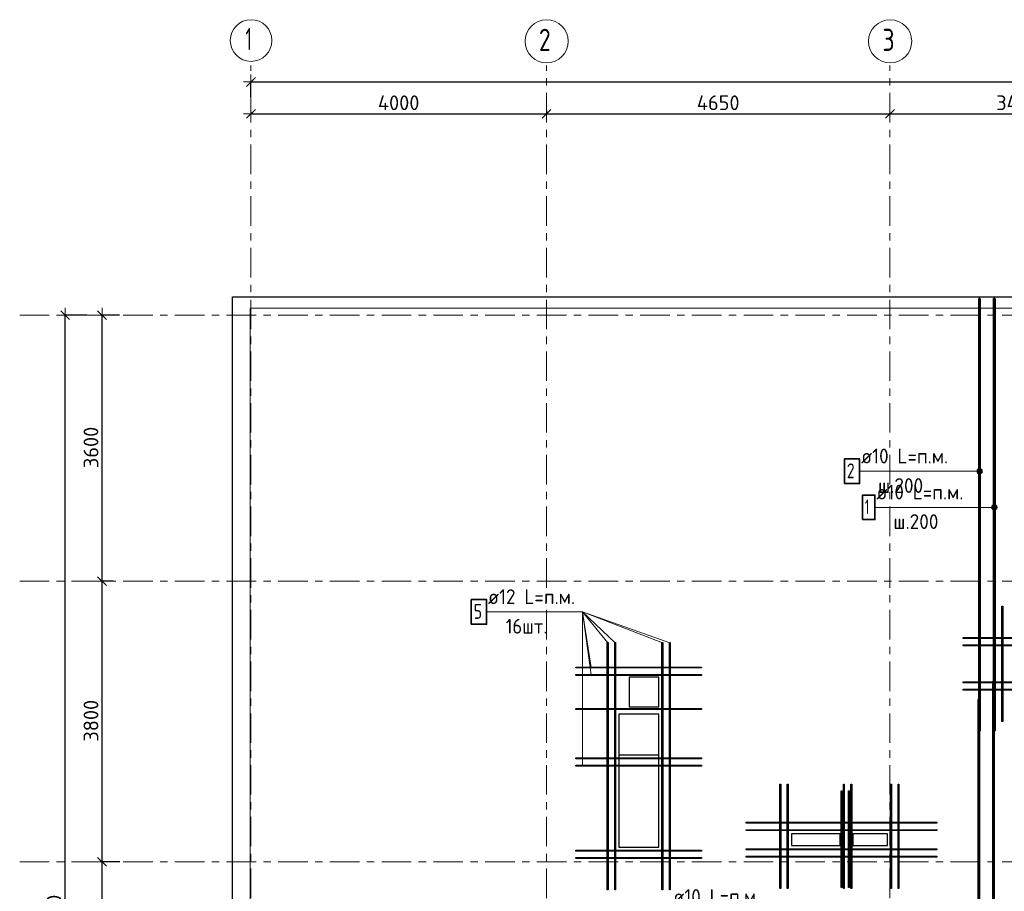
# Model space of a CAD drawing. Header units: metres. Extents: x -38 to 100, y -15 to 21.
# Tile 4 of 90: x -3 to 11, y 9 to 20. Entities that reach past the tile are written whole.
import ezdxf

# ---------------------------------------------------------------- set-up
doc = ezdxf.new("R2010")
doc.units = ezdxf.units.M
doc.header["$PDMODE"] = 65
doc.linetypes.add('______11', pattern=[0.5, 0.4, -0.05, 0, -0.05])
doc.linetypes.add('______5', pattern=[1.1, 0.8, -0.1, 0.1, -0.1])
for name, color, linetype, lineweight in [('XR$2$Осевая линия (1)', 7, '______5', 13), ('XR$2$Размерная линия (1)', 7, 'Continuous', 13), ('XR$3$Арм. стержнями верхней зоны', 180, 'Continuous', 35), ('XR$3$Арм. стержнями нижней зоны', 180, 'Continuous', 35), ('XR$3$Арм.стержн. Доп. арматура', 180, 'Continuous', 35), ('XR$3$ВК__отв в полу 1-2 эт', 220, 'Continuous', 25), ('XR$3$Перекрытие (1)', 7, 'Continuous', 35), ('XR$5$Арм. стержнями нижней зоны', 180, 'Continuous', 35), ('XR$5$Арм.стержн. Доп. арматура', 180, 'Continuous', 35), ('XR$5$Общий слой (1)_1', 7, 'Continuous', 13), ('XR$5$Перекрытие (1)', 7, 'Continuous', 35)]:
    doc.layers.add(name, color=color, linetype=linetype, lineweight=lineweight)
doc.styles.add('ISOCPEUR', font='txt')
doc.dimstyles.new('DIMSTYLE_2', dxfattribs={"dimtxt": 0.2, "dimasz": 0.2, "dimexe": 0, "dimexo": 0, "dimgap": 0.1, "dimtad": 2, "dimdec": 0, "dimlfac": 1000, "dimrnd": 5, "dimzin": 12, "dimdsep": 46, "dimtxsty": 'ISOCPEUR', "dimblk1": 'ALL_ML_STRICH', "dimblk2": 'ALL_ML_STRICH', "dimsah": 1, "dimcen": 0, "dimclrd": 7, "dimclre": 256, "dimclrt": 7, "dimadec": 0, "dimazin": 0, "dimtfac": 1, "dimtdec": 0, "dimtix": 1, "dimtmove": 2, "dimatfit": 3, "dimfxl": 0, "dimtzin": 0, "dimlwd": 0, "dimlwe": -3, "dimarcsym": 0})
doc.dimstyles.new('DIMSTYLE_3', dxfattribs={"dimtxt": 0.2, "dimasz": 0.2, "dimexe": 0, "dimexo": 0, "dimgap": 0.1, "dimtad": 2, "dimdec": 0, "dimlfac": 1000, "dimrnd": 5, "dimzin": 12, "dimdsep": 46, "dimtxsty": 'ISOCPEUR', "dimblk1": 'ALL_ML_STRICH', "dimblk2": 'ALL_ML_STRICH', "dimsah": 1, "dimcen": 0, "dimclrd": 7, "dimclre": 256, "dimclrt": 7, "dimadec": 0, "dimazin": 0, "dimtfac": 1, "dimtdec": 0, "dimtix": 1, "dimtmove": 2, "dimatfit": 3, "dimfxl": 0, "dimtzin": 0, "dimlwd": 0, "dimlwe": -3, "dimarcsym": 0})

# ---------------------------------------------------------------- blocks, each defined once
blk = doc.blocks.new('ALL_ML_STRICH')
at = {"color": 0, "linetype": 'ByBlock', "lineweight": -2}
for p, q in [((-1, 0), (0.5, 0)), ((-0.3, -0.3), (0.3, 0.3)), ((0, -0.5), (0, 0.5))]:
    blk.add_line(p, q, dxfattribs=at)
blk = doc.blocks.new('*D5')
at = {"layer": 'DEFPOINTS', "color": 7, "linetype": 'Continuous', "lineweight": 13, "transparency": 33554687}
for p in [(-1.699, 16.4), (-2.294, 0), (-2.015, 0)]:
    blk.add_point(p, dxfattribs=at)
at = {"layer": 'XR$2$Размерная линия (1)', "color": 9, "linetype": 'Continuous', "lineweight": -2, "true_color": 0xc7c7c7, "transparency": 33554687}
for p, q in [((-1.719, 16.4), (-2.015, 16.4)), ((-2.274, 0), (-2.015, 0))]:
    blk.add_line(p, q, dxfattribs=at)
at = {"layer": 'XR$2$Размерная линия (1)', "color": 7, "linetype": 'Continuous', "lineweight": -2, "transparency": 33554687}
blk.add_line((-2.015, 0), (-2.015, 16.4), dxfattribs=at)
at = {"layer": 'XR$2$Размерная линия (1)', "color": 7, "linetype": 'Continuous', "lineweight": 13, "transparency": 33554687, "xscale": 0.2, "yscale": 0.2, "zscale": 0.2}
for p, rotation in [((-2.015, 16.4), 90), ((-2.015, 0), 270)]:
    blk.add_blockref('ALL_ML_STRICH', p, dxfattribs=dict(at, rotation=rotation))
at = {"layer": 'XR$2$Размерная линия (1)', "color": 7, "linetype": 'Continuous', "lineweight": 13, "transparency": 33554687, "insert": (-2.165, 8.22), "char_height": 0.2, "width": 1, "attachment_point": 5, "rotation": 90, "style": 'ISOCPEUR'}
blk.add_mtext('\\A1;{16400}', dxfattribs=at)
blk = doc.blocks.new('*D8')
at = {"layer": 'DEFPOINTS', "color": 7, "linetype": 'Continuous', "lineweight": 13, "transparency": 33554687}
for p in [(-1.253, 9), (-1.515, 7.4), (-1.172, 7.4)]:
    blk.add_point(p, dxfattribs=at)
at = {"layer": 'XR$2$Размерная линия (1)', "color": 9, "linetype": 'Continuous', "lineweight": -2, "true_color": 0xc7c7c7, "transparency": 33554687}
for p, q in [((-1.273, 9), (-1.515, 9)), ((-1.192, 7.4), (-1.515, 7.4))]:
    blk.add_line(p, q, dxfattribs=at)
at = {"layer": 'XR$2$Размерная линия (1)', "color": 7, "linetype": 'Continuous', "lineweight": -2, "transparency": 33554687}
blk.add_line((-1.515, 7.4), (-1.515, 9), dxfattribs=at)
at = {"layer": 'XR$2$Размерная линия (1)', "color": 7, "linetype": 'Continuous', "lineweight": 13, "transparency": 33554687, "xscale": 0.2, "yscale": 0.2, "zscale": 0.2}
for p, rotation in [((-1.515, 9), 90), ((-1.515, 7.4), 270)]:
    blk.add_blockref('ALL_ML_STRICH', p, dxfattribs=dict(at, rotation=rotation))
at = {"layer": 'XR$2$Размерная линия (1)', "color": 7, "linetype": 'Continuous', "lineweight": 13, "transparency": 33554687, "insert": (-1.665, 8.23), "char_height": 0.2, "width": 0.8, "attachment_point": 5, "rotation": 90, "style": 'ISOCPEUR'}
blk.add_mtext('\\A1;{1600}', dxfattribs=at)
blk = doc.blocks.new('*D9')
at = {"layer": 'DEFPOINTS', "color": 7, "linetype": 'Continuous', "lineweight": 13, "transparency": 33554687}
for p in [(-1.347, 12.8), (-1.515, 9), (-1.253, 9)]:
    blk.add_point(p, dxfattribs=at)
at = {"layer": 'XR$2$Размерная линия (1)', "color": 9, "linetype": 'Continuous', "lineweight": -2, "true_color": 0xc7c7c7, "transparency": 33554687}
for p, q in [((-1.367, 12.8), (-1.515, 12.8)), ((-1.273, 9), (-1.515, 9))]:
    blk.add_line(p, q, dxfattribs=at)
at = {"layer": 'XR$2$Размерная линия (1)', "color": 7, "linetype": 'Continuous', "lineweight": -2, "transparency": 33554687}
blk.add_line((-1.515, 9), (-1.515, 12.8), dxfattribs=at)
at = {"layer": 'XR$2$Размерная линия (1)', "color": 7, "linetype": 'Continuous', "lineweight": 13, "transparency": 33554687, "xscale": 0.2, "yscale": 0.2, "zscale": 0.2}
for p, rotation in [((-1.515, 12.8), 90), ((-1.515, 9), 270)]:
    blk.add_blockref('ALL_ML_STRICH', p, dxfattribs=dict(at, rotation=rotation))
at = {"layer": 'XR$2$Размерная линия (1)', "color": 7, "linetype": 'Continuous', "lineweight": 13, "transparency": 33554687, "insert": (-1.665, 10.91), "char_height": 0.2, "width": 0.8, "attachment_point": 5, "rotation": 90, "style": 'ISOCPEUR'}
blk.add_mtext('\\A1;{3800}', dxfattribs=at)
blk = doc.blocks.new('*D10')
at = {"layer": 'DEFPOINTS', "color": 7, "linetype": 'Continuous', "lineweight": 13, "transparency": 33554687}
for p in [(-1.26, 16.4), (-1.515, 12.8), (-1.347, 12.8)]:
    blk.add_point(p, dxfattribs=at)
at = {"layer": 'XR$2$Размерная линия (1)', "color": 9, "linetype": 'Continuous', "lineweight": -2, "true_color": 0xc7c7c7, "transparency": 33554687}
for p, q in [((-1.28, 16.4), (-1.515, 16.4)), ((-1.367, 12.8), (-1.515, 12.8))]:
    blk.add_line(p, q, dxfattribs=at)
at = {"layer": 'XR$2$Размерная линия (1)', "color": 7, "linetype": 'Continuous', "lineweight": -2, "transparency": 33554687}
blk.add_line((-1.515, 12.8), (-1.515, 16.4), dxfattribs=at)
at = {"layer": 'XR$2$Размерная линия (1)', "color": 7, "linetype": 'Continuous', "lineweight": 13, "transparency": 33554687, "xscale": 0.2, "yscale": 0.2, "zscale": 0.2}
for p, rotation in [((-1.515, 16.4), 90), ((-1.515, 12.8), 270)]:
    blk.add_blockref('ALL_ML_STRICH', p, dxfattribs=dict(at, rotation=rotation))
at = {"layer": 'XR$2$Размерная линия (1)', "color": 7, "linetype": 'Continuous', "lineweight": 13, "transparency": 33554687, "insert": (-1.665, 14.61), "char_height": 0.2, "width": 0.8, "attachment_point": 5, "rotation": 90, "style": 'ISOCPEUR'}
blk.add_mtext('\\A1;{3600}', dxfattribs=at)
blk = doc.blocks.new('*D11')
at = {"layer": 'DEFPOINTS', "color": 7, "linetype": 'Continuous', "lineweight": 13, "transparency": 33554687}
for p in [(0.5, 19.557), (0.5, 19.377), (61.6, 17.12)]:
    blk.add_point(p, dxfattribs=at)
at = {"layer": 'XR$2$Размерная линия (1)', "color": 9, "linetype": 'Continuous', "lineweight": -2, "true_color": 0xc7c7c7, "transparency": 33554687}
for p, q in [((0.5, 19.357), (0.5, 19.557)), ((61.6, 17.14), (61.6, 19.557))]:
    blk.add_line(p, q, dxfattribs=at)
at = {"layer": 'XR$2$Размерная линия (1)', "color": 7, "linetype": 'Continuous', "lineweight": -2, "transparency": 33554687}
blk.add_line((0.5, 19.557), (61.6, 19.557), dxfattribs=at)
at = {"layer": 'XR$2$Размерная линия (1)', "color": 7, "linetype": 'Continuous', "lineweight": 13, "transparency": 33554687, "xscale": 0.2, "yscale": 0.2, "zscale": 0.2, "rotation": 180}
blk.add_blockref('ALL_ML_STRICH', (0.5, 19.557), dxfattribs=at)
at = {"layer": 'XR$2$Размерная линия (1)', "color": 7, "linetype": 'Continuous', "lineweight": 13, "transparency": 33554687, "xscale": 0.2, "yscale": 0.2, "zscale": 0.2}
blk.add_blockref('ALL_ML_STRICH', (61.6, 19.557), dxfattribs=at)
at = {"layer": 'XR$2$Размерная линия (1)', "color": 7, "linetype": 'Continuous', "lineweight": 13, "transparency": 33554687, "insert": (31.1, 19.707), "char_height": 0.2, "width": 1, "attachment_point": 5, "style": 'ISOCPEUR'}
blk.add_mtext('\\A1;{61100}', dxfattribs=at)
blk = doc.blocks.new('*D26')
at = {"layer": 'DEFPOINTS', "color": 7, "linetype": 'Continuous', "lineweight": 13, "transparency": 33554687}
for p in [(0.5, 19.17), (0.5, 19.126), (4.5, 19.191)]:
    blk.add_point(p, dxfattribs=at)
at = {"layer": 'XR$2$Размерная линия (1)', "color": 9, "linetype": 'Continuous', "lineweight": -2, "true_color": 0xc7c7c7, "transparency": 33554687}
for p, q in [((0.5, 19.15), (0.5, 19.126)), ((4.5, 19.171), (4.5, 19.126))]:
    blk.add_line(p, q, dxfattribs=at)
at = {"layer": 'XR$2$Размерная линия (1)', "color": 7, "linetype": 'Continuous', "lineweight": -2, "transparency": 33554687}
blk.add_line((0.5, 19.126), (4.5, 19.126), dxfattribs=at)
at = {"layer": 'XR$2$Размерная линия (1)', "color": 7, "linetype": 'Continuous', "lineweight": 13, "transparency": 33554687, "xscale": 0.2, "yscale": 0.2, "zscale": 0.2, "rotation": 180}
blk.add_blockref('ALL_ML_STRICH', (0.5, 19.126), dxfattribs=at)
at = {"layer": 'XR$2$Размерная линия (1)', "color": 7, "linetype": 'Continuous', "lineweight": 13, "transparency": 33554687, "xscale": 0.2, "yscale": 0.2, "zscale": 0.2}
blk.add_blockref('ALL_ML_STRICH', (4.5, 19.126), dxfattribs=at)
at = {"layer": 'XR$2$Размерная линия (1)', "color": 7, "linetype": 'Continuous', "lineweight": 13, "transparency": 33554687, "insert": (2.5, 19.276), "char_height": 0.2, "width": 0.8, "attachment_point": 5, "style": 'ISOCPEUR'}
blk.add_mtext('\\A1;{4000}', dxfattribs=at)
blk = doc.blocks.new('*D27')
at = {"layer": 'DEFPOINTS', "color": 7, "linetype": 'Continuous', "lineweight": 13, "transparency": 33554687}
for p in [(4.5, 19.191), (4.5, 19.126), (9.15, 19.126)]:
    blk.add_point(p, dxfattribs=at)
at = {"layer": 'XR$2$Размерная линия (1)', "color": 9, "linetype": 'Continuous', "lineweight": -2, "true_color": 0xc7c7c7, "transparency": 33554687}
for p, q in [((4.5, 19.171), (4.5, 19.126)), ((9.15, 19.126), (9.15, 19.126))]:
    blk.add_line(p, q, dxfattribs=at)
at = {"layer": 'XR$2$Размерная линия (1)', "color": 7, "linetype": 'Continuous', "lineweight": -2, "transparency": 33554687}
blk.add_line((4.5, 19.126), (9.15, 19.126), dxfattribs=at)
at = {"layer": 'XR$2$Размерная линия (1)', "color": 7, "linetype": 'Continuous', "lineweight": 13, "transparency": 33554687, "xscale": 0.2, "yscale": 0.2, "zscale": 0.2, "rotation": 180}
blk.add_blockref('ALL_ML_STRICH', (4.5, 19.126), dxfattribs=at)
at = {"layer": 'XR$2$Размерная линия (1)', "color": 7, "linetype": 'Continuous', "lineweight": 13, "transparency": 33554687, "xscale": 0.2, "yscale": 0.2, "zscale": 0.2}
blk.add_blockref('ALL_ML_STRICH', (9.15, 19.126), dxfattribs=at)
at = {"layer": 'XR$2$Размерная линия (1)', "color": 7, "linetype": 'Continuous', "lineweight": 13, "transparency": 33554687, "insert": (6.825, 19.276), "char_height": 0.2, "width": 0.8, "attachment_point": 5, "style": 'ISOCPEUR'}
blk.add_mtext('\\A1;{4650}', dxfattribs=at)
blk = doc.blocks.new('*D28')
at = {"layer": 'DEFPOINTS', "color": 7, "linetype": 'Continuous', "lineweight": 13, "transparency": 33554687}
for p in [(9.15, 19.126), (9.15, 19.126), (12.6, 19.061)]:
    blk.add_point(p, dxfattribs=at)
at = {"layer": 'XR$2$Размерная линия (1)', "color": 9, "linetype": 'Continuous', "lineweight": -2, "true_color": 0xc7c7c7, "transparency": 33554687}
for p, q in [((9.15, 19.126), (9.15, 19.126)), ((12.6, 19.081), (12.6, 19.126))]:
    blk.add_line(p, q, dxfattribs=at)
at = {"layer": 'XR$2$Размерная линия (1)', "color": 7, "linetype": 'Continuous', "lineweight": -2, "transparency": 33554687}
blk.add_line((9.15, 19.126), (12.6, 19.126), dxfattribs=at)
at = {"layer": 'XR$2$Размерная линия (1)', "color": 7, "linetype": 'Continuous', "lineweight": 13, "transparency": 33554687, "xscale": 0.2, "yscale": 0.2, "zscale": 0.2, "rotation": 180}
blk.add_blockref('ALL_ML_STRICH', (9.15, 19.126), dxfattribs=at)
at = {"layer": 'XR$2$Размерная линия (1)', "color": 7, "linetype": 'Continuous', "lineweight": 13, "transparency": 33554687, "xscale": 0.2, "yscale": 0.2, "zscale": 0.2}
blk.add_blockref('ALL_ML_STRICH', (12.6, 19.126), dxfattribs=at)
at = {"layer": 'XR$2$Размерная линия (1)', "color": 7, "linetype": 'Continuous', "lineweight": 13, "transparency": 33554687, "insert": (10.875, 19.276), "char_height": 0.2, "width": 0.8, "attachment_point": 5, "style": 'ISOCPEUR'}
blk.add_mtext('\\A1;{3450}', dxfattribs=at)

msp = doc.modelspace()

# ---------------------------------------------------------------- hatches: boundary and pattern name
at = {"layer": 'XR$3$Арм. стержнями верхней зоны', "linetype": 'Continuous', "lineweight": 13, "transparency": 33554687}
for points in [[(10.3303, 14.2683), (10.3303, 14.3058), (10.325, 14.287)], [(10.3303, 14.3058), (10.3438, 14.2548), (10.3438, 14.3193)], [(10.3303, 14.3058), (10.3303, 14.2683), (10.3438, 14.2548)], [(10.3438, 14.3193), (10.3625, 14.2495), (10.3625, 14.3245)], [(10.3438, 14.3193), (10.3438, 14.2548), (10.3625, 14.2495)], [(10.3625, 14.3245), (10.3625, 14.2495), (10.3812, 14.2548)], [(10.3625, 14.3245), (10.3812, 14.2548), (10.3812, 14.3193)], [(10.3812, 14.3193), (10.3812, 14.2548), (10.3948, 14.2683)], [(10.3812, 14.3193), (10.3948, 14.2683), (10.3948, 14.3058)], [(10.3948, 14.3058), (10.3948, 14.2683), (10.4, 14.287)]]:
    msp.add_hatch(color=7, dxfattribs=at).paths.add_polyline_path(points)
at = {"layer": 'XR$5$Арм. стержнями нижней зоны', "linetype": 'Continuous', "lineweight": 13, "transparency": 33554687}
for points in [[(10.5303, 13.7802), (10.5303, 13.8177), (10.525, 13.7989)], [(10.5303, 13.8177), (10.5438, 13.7667), (10.5438, 13.8312)], [(10.5303, 13.8177), (10.5303, 13.7802), (10.5438, 13.7667)], [(10.5438, 13.8312), (10.5625, 13.7614), (10.5625, 13.8364)], [(10.5438, 13.8312), (10.5438, 13.7667), (10.5625, 13.7614)], [(10.5625, 13.8364), (10.5625, 13.7614), (10.5813, 13.7667)], [(10.5625, 13.8364), (10.5813, 13.7667), (10.5813, 13.8312)], [(10.5813, 13.8312), (10.5813, 13.7667), (10.5947, 13.7802)], [(10.5813, 13.8312), (10.5947, 13.7802), (10.5947, 13.8177)], [(10.5947, 13.8177), (10.5947, 13.7802), (10.6, 13.7989)]]:
    msp.add_hatch(color=7, dxfattribs=at).paths.add_polyline_path(points)

# ---------------------------------------------------------------- linework, layer by layer
at = {"layer": 'XR$2$Осевая линия (1)', "color": 253, "linetype": '______11', "lineweight": 13, "true_color": 0xa0a0a0, "transparency": 33554687}
for p, q in [((0.5, -3.39), (0.5, 19.78)), ((4.5, -3.39), (4.5, 19.78)), ((9.15, -3.39), (9.15, 19.78)), ((-2.63, 16.4), (62.6, 16.4)), ((-2.63, 12.8), (62.6, 12.8)), ((-2.63, 9), (62.6, 9))]:
    msp.add_line(p, q, dxfattribs=at)
at = {"layer": 'XR$2$Осевая линия (1)', "color": 7, "linetype": 'Continuous', "lineweight": 13, "transparency": 33554687}
for centre, radius in [((0.5019, 20.1186), 0.2819), ((4.5024, 20.1081), 0.2924), ((9.1524, 20.1081), 0.2924)]:
    msp.add_circle(centre, radius, dxfattribs=at)
at = {"layer": 'XR$3$Арм. стержнями верхней зоны', "color": 7, "linetype": 'Continuous', "lineweight": 13, "transparency": 33554687}
for p, q in [((8.7388, 14.287), (10.0188, 14.287)), ((10.0188, 14.287), (10.3625, 14.287)), ((10.325, 14.287), (10.325, 14.287)), ((10.3625, 14.3245), (10.3625, 14.3245)), ((10.4, 14.287), (10.4, 14.287)), ((10.3625, 14.2495), (10.3625, 14.2495))]:
    msp.add_line(p, q, dxfattribs=at)
at = {"layer": 'XR$3$Арм. стержнями верхней зоны', "color": 4, "linetype": 'Continuous', "lineweight": 50, "transparency": 33554687}
for points in [[(10.3675, 16.6252), (10.3675, 10.7752), (10.3575, 10.7752), (10.3575, 16.6252), (10.3675, 16.6252)], [(10.3575, 11.1952), (10.3575, -0.2248), (10.3475, -0.2248), (10.3475, 11.1952), (10.3575, 11.1952)]]:
    msp.add_lwpolyline(points, dxfattribs=at)
at = {"layer": 'XR$3$Арм. стержнями верхней зоны', "color": 7, "linetype": 'Continuous', "lineweight": 35, "transparency": 33554687}
msp.add_lwpolyline([(8.5321, 14.1204), (8.7388, 14.1204), (8.7388, 14.4537), (8.5321, 14.4537), (8.5321, 14.1204)], dxfattribs=at)
at = {"layer": 'XR$3$Арм. стержнями верхней зоны', "color": 7, "linetype": 'Continuous', "lineweight": 13, "transparency": 33554687}
msp.add_circle((10.3625, 14.287), 0.0375, dxfattribs=at)
at = {"layer": 'XR$3$Арм.стержн. Доп. арматура', "color": 7, "linetype": 'Continuous', "lineweight": 13, "transparency": 33554687}
for p, q in [((3.6888, 12.3827), (4.9888, 12.3827)), ((4.9888, 12.3827), (5.4297, 11.9652)), ((4.9888, 12.3827), (5.3297, 11.9652)), ((4.9888, 12.3827), (5.1056, 11.5307)), ((4.9888, 12.3827), (5.1056, 11.6307)), ((4.9888, 12.3827), (6.0697, 11.9652)), ((4.9888, 12.3827), (6.1697, 11.9652)), ((4.9888, 12.3827), (4.9888, 10.4006)), ((4.9888, 12.3827), (4.9888, 10.3006)), ((4.9888, 12.3827), (6.0697, 11.9652)), ((4.9888, 12.3827), (6.1697, 11.9652)), ((4.9888, 12.3827), (5.4297, 11.9652)), ((4.9888, 12.3827), (5.3297, 11.9652)), ((4.9888, 12.3827), (5.1056, 11.5307)), ((4.9888, 12.3827), (5.1056, 11.6307)), ((4.9888, 12.3827), (4.9888, 10.4006)), ((4.9888, 12.3827), (4.9888, 10.3006))]:
    msp.add_line(p, q, dxfattribs=at)
at = {"layer": 'XR$3$Арм.стержн. Доп. арматура', "color": 7, "linetype": 'Continuous', "lineweight": 35, "transparency": 33554687}
msp.add_lwpolyline([(3.4822, 12.216), (3.6888, 12.216), (3.6888, 12.5493), (3.4822, 12.5493), (3.4822, 12.216)], dxfattribs=at)
at = {"layer": 'XR$3$Арм.стержн. Доп. арматура', "color": 34, "linetype": 'Continuous', "lineweight": 25, "transparency": 33554687}
for points in [[(5.3237, 9.8706), (5.3237, 11.9712), (5.3357, 11.9712), (5.3357, 9.8706), (5.3237, 9.8706)], [(5.3237, 9.8706), (5.3237, 11.9712), (5.3357, 11.9712), (5.3357, 9.8706), (5.3237, 9.8706)], [(5.4237, 9.8706), (5.4237, 11.9712), (5.4357, 11.9712), (5.4357, 9.8706), (5.4237, 9.8706)], [(5.4237, 9.8706), (5.4237, 11.9712), (5.4357, 11.9712), (5.4357, 9.8706), (5.4237, 9.8706)], [(6.0637, 9.8706), (6.0637, 11.9712), (6.0757, 11.9712), (6.0757, 9.8706), (6.0637, 9.8706)], [(6.0637, 9.8706), (6.0637, 11.9712), (6.0757, 11.9712), (6.0757, 9.8706), (6.0637, 9.8706)], [(6.1637, 9.8706), (6.1637, 11.9712), (6.1757, 11.9712), (6.1757, 9.8706), (6.1637, 9.8706)], [(6.1637, 9.8706), (6.1637, 11.9712), (6.1757, 11.9712), (6.1757, 9.8706), (6.1637, 9.8706)], [(6.5996, 11.6247), (5.0996, 11.6247), (5.0996, 11.6367), (6.5996, 11.6367), (6.5996, 11.6247)], [(6.5996, 11.6247), (5.0996, 11.6247), (5.0996, 11.6367), (6.5996, 11.6367), (6.5996, 11.6247)], [(6.5996, 11.5247), (5.0996, 11.5247), (5.0996, 11.5367), (6.5996, 11.5367), (6.5996, 11.5247)], [(6.5996, 11.5247), (5.0996, 11.5247), (5.0996, 11.5367), (6.5996, 11.5367), (6.5996, 11.5247)], [(6.5996, 11.0638), (4.8996, 11.0638), (4.8996, 11.0758), (6.5996, 11.0758), (6.5996, 11.0638)], [(6.5996, 11.0638), (4.8996, 11.0638), (4.8996, 11.0758), (6.5996, 11.0758), (6.5996, 11.0638)], [(6.5997, 10.3946), (4.8997, 10.3946), (4.8997, 10.4066), (6.5997, 10.4066), (6.5997, 10.3946)], [(6.5997, 10.3946), (4.8997, 10.3946), (4.8997, 10.4066), (6.5997, 10.4066), (6.5997, 10.3946)], [(6.5997, 10.2946), (4.8997, 10.2946), (4.8997, 10.3066), (6.5997, 10.3066), (6.5997, 10.2946)], [(6.5997, 10.2946), (4.8997, 10.2946), (4.8997, 10.3066), (6.5997, 10.3066), (6.5997, 10.2946)], [(7.6596, 8.6505), (7.6596, 9.9605), (7.6716, 9.9605), (7.6716, 8.6505), (7.6596, 8.6505)], [(7.6596, 8.6505), (7.6596, 9.9605), (7.6716, 9.9605), (7.6716, 8.6505), (7.6596, 8.6505)], [(7.7596, 8.6505), (7.7596, 9.9605), (7.7716, 9.9605), (7.7716, 8.6505), (7.7596, 8.6505)], [(7.7596, 8.6505), (7.7596, 9.9605), (7.7716, 9.9605), (7.7716, 8.6505), (7.7596, 8.6505)], [(8.4889, 8.6505), (8.4889, 9.9605), (8.5009, 9.9605), (8.5009, 8.6505), (8.4889, 8.6505)], [(8.4889, 8.6505), (8.4889, 9.9605), (8.5009, 9.9605), (8.5009, 8.6505), (8.4889, 8.6505)], [(8.5889, 8.6505), (8.5889, 9.9605), (8.6009, 9.9605), (8.6009, 8.6505), (8.5889, 8.6505)], [(8.5889, 8.6505), (8.5889, 9.9605), (8.6009, 9.9605), (8.6009, 8.6505), (8.5889, 8.6505)], [(9.1589, 8.6505), (9.1589, 9.9605), (9.1709, 9.9605), (9.1709, 8.6505), (9.1589, 8.6505)], [(9.1589, 8.6505), (9.1589, 9.9605), (9.1709, 9.9605), (9.1709, 8.6505), (9.1589, 8.6505)], [(9.2589, 8.6505), (9.2589, 9.9605), (9.2709, 9.9605), (9.2709, 8.6505), (9.2589, 8.6505)], [(9.2589, 8.6505), (9.2589, 9.9605), (9.2709, 9.9605), (9.2709, 8.6505), (9.2589, 8.6505)], [(7.2039, 9.5354), (9.7849, 9.5355), (9.7849, 9.5235), (7.2039, 9.5234), (7.2039, 9.5354)], [(7.2039, 9.5354), (9.7849, 9.5355), (9.7849, 9.5235), (7.2039, 9.5234), (7.2039, 9.5354)], [(7.2039, 9.4354), (9.7849, 9.4355), (9.7849, 9.4235), (7.2039, 9.4234), (7.2039, 9.4354)], [(7.2039, 9.4354), (9.7849, 9.4355), (9.7849, 9.4235), (7.2039, 9.4234), (7.2039, 9.4354)], [(7.2039, 9.1755), (9.7849, 9.1754), (9.7849, 9.1634), (7.2039, 9.1635), (7.2039, 9.1755)], [(7.2039, 9.1755), (9.7849, 9.1754), (9.7849, 9.1634), (7.2039, 9.1635), (7.2039, 9.1755)], [(7.2039, 9.0755), (9.7849, 9.0754), (9.7849, 9.0634), (7.2039, 9.0635), (7.2039, 9.0755)], [(7.2039, 9.0755), (9.7849, 9.0754), (9.7849, 9.0634), (7.2039, 9.0635), (7.2039, 9.0755)]]:
    msp.add_lwpolyline(points, dxfattribs=at)
at = {"layer": 'XR$3$ВК__отв в полу 1-2 эт', "color": 7, "linetype": 'Continuous', "lineweight": 13, "transparency": 33554687}
msp.add_lwpolyline([(0.4913, -0.2255), (0.4913, 16.4945), (18.9313, 16.4945), (18.9313, 12.1345), (21.7613, 12.1345), (21.7613, 11.6345), (23.8313, 11.6345), (23.8313, 16.5045), (32.4113, 16.5045), (32.4113, 9.0745)], dxfattribs=at)
at = {"layer": 'XR$3$Перекрытие (1)', "color": 7, "linetype": 'Continuous', "lineweight": 25, "transparency": 33554687}
for p, q in [((0.25, -0.2498), (0.25, 16.6502)), ((0.25, 16.6502), (19.08, 16.6502)), ((5.6203, 11.5002), (5.6203, 11.1002)), ((6.0203, 11.5002), (5.6203, 11.5002)), ((6.0203, 11.1002), (6.0203, 11.5002)), ((5.6203, 11.1002), (6.0203, 11.1002)), ((5.4806, 11.0006), (5.4806, 10.4506)), ((6.0206, 11.0006), (5.4806, 11.0006)), ((6.0206, 10.4506), (6.0206, 11.0006)), ((5.4806, 10.4506), (6.0206, 10.4506)), ((7.8156, 9.3795), (7.8156, 9.2195)), ((8.4756, 9.3795), (7.8156, 9.3795)), ((8.4756, 9.2195), (8.4756, 9.3795)), ((8.6449, 9.3795), (8.6449, 9.2195)), ((9.1149, 9.3795), (8.6449, 9.3795)), ((9.1149, 9.2195), (9.1149, 9.3795)), ((7.8156, 9.2195), (8.4756, 9.2195)), ((8.6449, 9.2195), (9.1149, 9.2195))]:
    msp.add_line(p, q, dxfattribs=at)
at = {"layer": 'XR$5$Арм. стержнями нижней зоны', "color": 7, "linetype": 'Continuous', "lineweight": 13, "transparency": 33554687}
for p, q in [((8.9455, 13.7989), (10.2255, 13.7989)), ((10.2255, 13.7989), (10.5625, 13.7989)), ((10.525, 13.7989), (10.525, 13.7989)), ((10.5625, 13.8364), (10.5625, 13.8364)), ((10.5625, 13.7614), (10.5625, 13.7614)), ((10.6, 13.7989), (10.6, 13.7989))]:
    msp.add_line(p, q, dxfattribs=at)
at = {"layer": 'XR$5$Арм. стержнями нижней зоны', "color": 4, "linetype": 'Continuous', "lineweight": 50, "transparency": 33554687}
for points in [[(10.5675, 16.6252), (10.5675, 10.7752), (10.5575, 10.7752), (10.5575, 16.6252), (10.5675, 16.6252)], [(10.5575, 11.4452), (10.5575, -0.2248), (10.5475, -0.2248), (10.5475, 11.4452), (10.5575, 11.4452)]]:
    msp.add_lwpolyline(points, dxfattribs=at)
at = {"layer": 'XR$5$Арм. стержнями нижней зоны', "color": 7, "linetype": 'Continuous', "lineweight": 35, "transparency": 33554687}
msp.add_lwpolyline([(8.7788, 13.6322), (8.9455, 13.6322), (8.9455, 13.9656), (8.7788, 13.9656), (8.7788, 13.6322)], dxfattribs=at)
at = {"layer": 'XR$5$Арм. стержнями нижней зоны', "color": 7, "linetype": 'Continuous', "lineweight": 13, "transparency": 33554687}
msp.add_circle((10.5625, 13.7989), 0.0375, dxfattribs=at)
at = {"layer": 'XR$5$Арм.стержн. Доп. арматура', "color": 34, "linetype": 'Continuous', "lineweight": 25, "transparency": 33554687}
for points in [[(10.5635, 10.9002), (10.5635, 12.4602), (10.5755, 12.4602), (10.5755, 10.9002), (10.5635, 10.9002)], [(10.5635, 10.9002), (10.5635, 12.4602), (10.5755, 12.4602), (10.5755, 10.9002), (10.5635, 10.9002)], [(10.6635, 10.9002), (10.6635, 12.4602), (10.6755, 12.4602), (10.6755, 10.9002), (10.6635, 10.9002)], [(10.6635, 10.9002), (10.6635, 12.4602), (10.6755, 12.4602), (10.6755, 10.9002), (10.6635, 10.9002)], [(13.08, 12.0242), (10.1394, 12.0242), (10.1394, 12.0362), (13.08, 12.0362), (13.08, 12.0242)], [(13.08, 12.0242), (10.1394, 12.0242), (10.1394, 12.0362), (13.08, 12.0362), (13.08, 12.0242)], [(5.3237, 8.6207), (5.3237, 11.9712), (5.3357, 11.9712), (5.3357, 8.6207), (5.3237, 8.6207)], [(5.3237, 8.6207), (5.3237, 11.9712), (5.3357, 11.9712), (5.3357, 8.6207), (5.3237, 8.6207)], [(5.4237, 8.6207), (5.4237, 11.9712), (5.4357, 11.9712), (5.4357, 8.6207), (5.4237, 8.6207)], [(5.4237, 8.6207), (5.4237, 11.9712), (5.4357, 11.9712), (5.4357, 8.6207), (5.4237, 8.6207)], [(6.0637, 8.6207), (6.0637, 11.9712), (6.0757, 11.9712), (6.0757, 8.6207), (6.0637, 8.6207)], [(6.0637, 8.6207), (6.0637, 11.9712), (6.0757, 11.9712), (6.0757, 8.6207), (6.0637, 8.6207)], [(6.1637, 8.6207), (6.1637, 11.9712), (6.1757, 11.9712), (6.1757, 8.6207), (6.1637, 8.6207)], [(6.1637, 8.6207), (6.1637, 11.9712), (6.1757, 11.9712), (6.1757, 8.6207), (6.1637, 8.6207)], [(13.08, 11.9242), (10.1394, 11.9242), (10.1394, 11.9362), (13.08, 11.9362), (13.08, 11.9242)], [(13.08, 11.9242), (10.1394, 11.9242), (10.1394, 11.9362), (13.08, 11.9362), (13.08, 11.9242)], [(6.5996, 11.6247), (4.8996, 11.6247), (4.8996, 11.6367), (6.5996, 11.6367), (6.5996, 11.6247)], [(6.5996, 11.6247), (4.8996, 11.6247), (4.8996, 11.6367), (6.5996, 11.6367), (6.5996, 11.6247)], [(6.5996, 11.5247), (4.8996, 11.5247), (4.8996, 11.5367), (6.5996, 11.5367), (6.5996, 11.5247)], [(6.5996, 11.5247), (4.8996, 11.5247), (4.8996, 11.5367), (6.5996, 11.5367), (6.5996, 11.5247)], [(13.08, 11.4242), (10.1394, 11.4242), (10.1394, 11.4362), (13.08, 11.4362), (13.08, 11.4242)], [(13.08, 11.4242), (10.1394, 11.4242), (10.1394, 11.4362), (13.08, 11.4362), (13.08, 11.4242)], [(13.08, 11.3242), (10.1394, 11.3242), (10.1394, 11.3362), (13.08, 11.3362), (13.08, 11.3242)], [(13.08, 11.3242), (10.1394, 11.3242), (10.1394, 11.3362), (13.08, 11.3362), (13.08, 11.3242)], [(6.5996, 11.0638), (4.8996, 11.0638), (4.8996, 11.0758), (6.5996, 11.0758), (6.5996, 11.0638)], [(6.5996, 11.0638), (4.8996, 11.0638), (4.8996, 11.0758), (6.5996, 11.0758), (6.5996, 11.0638)], [(7.6597, 8.6395), (7.6597, 10.0495), (7.6717, 10.0495), (7.6717, 8.6395), (7.6597, 8.6395)], [(7.6597, 8.6395), (7.6597, 10.0495), (7.6717, 10.0495), (7.6717, 8.6395), (7.6597, 8.6395)], [(7.7597, 8.6395), (7.7597, 10.0495), (7.7717, 10.0495), (7.7717, 8.6395), (7.7597, 8.6395)], [(7.7597, 8.6395), (7.7597, 10.0495), (7.7717, 10.0495), (7.7717, 8.6395), (7.7597, 8.6395)], [(8.5195, 8.6395), (8.5195, 10.0495), (8.5315, 10.0495), (8.5315, 8.6395), (8.5195, 8.6395)], [(8.5195, 8.6395), (8.5195, 10.0495), (8.5315, 10.0495), (8.5315, 8.6395), (8.5195, 8.6395)], [(8.6195, 8.6395), (8.6195, 10.0495), (8.6315, 10.0495), (8.6315, 8.6395), (8.6195, 8.6395)], [(8.6195, 8.6395), (8.6195, 10.0495), (8.6315, 10.0495), (8.6315, 8.6395), (8.6195, 8.6395)], [(9.1588, 8.6395), (9.1588, 10.0495), (9.1708, 10.0495), (9.1708, 8.6395), (9.1588, 8.6395)], [(9.1588, 8.6395), (9.1588, 10.0495), (9.1708, 10.0495), (9.1708, 8.6395), (9.1588, 8.6395)], [(9.2588, 8.6395), (9.2588, 10.0495), (9.2708, 10.0495), (9.2708, 8.6395), (9.2588, 8.6395)], [(9.2588, 8.6395), (9.2588, 10.0495), (9.2708, 10.0495), (9.2708, 8.6395), (9.2588, 8.6395)], [(7.2356, 9.5354), (9.7849, 9.5354), (9.7849, 9.5234), (7.2356, 9.5234), (7.2356, 9.5354)], [(7.2356, 9.5354), (9.7849, 9.5354), (9.7849, 9.5234), (7.2356, 9.5234), (7.2356, 9.5354)], [(7.2356, 9.4354), (9.7849, 9.4354), (9.7849, 9.4234), (7.2356, 9.4234), (7.2356, 9.4354)], [(7.2356, 9.4354), (9.7849, 9.4354), (9.7849, 9.4234), (7.2356, 9.4234), (7.2356, 9.4354)], [(6.5997, 9.1447), (4.8997, 9.1447), (4.8997, 9.1567), (6.5997, 9.1567), (6.5997, 9.1447)], [(6.5997, 9.1447), (4.8997, 9.1447), (4.8997, 9.1567), (6.5997, 9.1567), (6.5997, 9.1447)], [(7.2356, 9.1755), (9.7849, 9.1755), (9.7849, 9.1635), (7.2356, 9.1635), (7.2356, 9.1755)], [(7.2356, 9.1755), (9.7849, 9.1755), (9.7849, 9.1635), (7.2356, 9.1635), (7.2356, 9.1755)], [(7.2356, 9.0755), (9.7849, 9.0755), (9.7849, 9.0635), (7.2356, 9.0635), (7.2356, 9.0755)], [(7.2356, 9.0755), (9.7849, 9.0755), (9.7849, 9.0635), (7.2356, 9.0635), (7.2356, 9.0755)], [(6.5997, 9.0447), (4.8997, 9.0447), (4.8997, 9.0567), (6.5997, 9.0567), (6.5997, 9.0447)], [(6.5997, 9.0447), (4.8997, 9.0447), (4.8997, 9.0567), (6.5997, 9.0567), (6.5997, 9.0447)]]:
    msp.add_lwpolyline(points, dxfattribs=at)
at = {"layer": 'XR$5$Общий слой (1)_1', "color": 7, "linetype": 'Continuous', "lineweight": 13, "transparency": 33554687}
msp.add_lwpolyline([(0.4913, -0.2255), (0.4913, 16.4945), (18.9313, 16.4945), (18.9313, 12.1345), (21.7613, 12.1345), (21.7613, 11.6345), (23.8313, 11.6345), (23.8313, 16.5045), (32.4113, 16.5045), (32.4113, 9.0745)], dxfattribs=at)
at = {"layer": 'XR$5$Перекрытие (1)', "color": 7, "linetype": 'Continuous', "lineweight": 25, "transparency": 33554687}
for p, q in [((0.25, -0.2498), (0.25, 16.6502)), ((0.25, 16.6502), (19.08, 16.6502)), ((5.6203, 11.5002), (5.6203, 11.1002)), ((6.0203, 11.5002), (5.6203, 11.5002)), ((6.0203, 11.1002), (6.0203, 11.5002)), ((5.6203, 11.1002), (6.0203, 11.1002)), ((5.4806, 11.0007), (5.4806, 9.2007)), ((6.0206, 11.0007), (5.4806, 11.0007)), ((6.0206, 9.2007), (6.0206, 11.0007)), ((7.8156, 9.3795), (7.8156, 9.2195)), ((8.4756, 9.3795), (7.8156, 9.3795)), ((8.4756, 9.2195), (8.4756, 9.3795)), ((8.6449, 9.3795), (8.6449, 9.2195)), ((9.1149, 9.3795), (8.6449, 9.3795)), ((9.1149, 9.2195), (9.1149, 9.3795)), ((5.4806, 9.2007), (6.0206, 9.2007)), ((7.8156, 9.2195), (8.4756, 9.2195)), ((8.6449, 9.2195), (9.1149, 9.2195))]:
    msp.add_line(p, q, dxfattribs=at)

# ---------------------------------------------------------------- texts
at = {"layer": 'XR$2$Осевая линия (1)', "color": 7, "linetype": 'Continuous', "lineweight": 13, "transparency": 33554687, "char_height": 0.3, "attachment_point": 7, "style": 'ISOCPEUR'}
for s, insert, width in [('\\W0.56;1', (0.4269, 19.9881), 0.233333), ('\\W0.78;2', (4.3974, 19.9776), 0.326407), ('\\W0.78;3', (9.0474, 19.9776), 0.326407)]:
    msp.add_mtext(s, dxfattribs=dict(at, insert=insert, width=width))
at = {"layer": 'XR$3$Арм. стержнями верхней зоны', "color": 7, "linetype": 'Continuous', "lineweight": 25, "transparency": 33554687, "char_height": 0.2, "attachment_point": 7, "style": 'ISOCPEUR'}
for s, insert, width in [('\\W0.94;ø10 L=п.м.', (8.7588, 14.3937), 1.333221), ('\\W0.78;2', (8.5654, 14.1937), 0.217605), ('\\W0.95;ш.200 ', (8.9888, 13.9937), 0.874664)]:
    msp.add_mtext(s, dxfattribs=dict(at, insert=insert, width=width))
at = {"layer": 'XR$3$Арм. стержнями нижней зоны', "color": 7, "linetype": 'Continuous', "lineweight": 25, "transparency": 33554687, "insert": (6.216, 8.4311), "char_height": 0.2, "width": 1.333221, "attachment_point": 7, "style": 'ISOCPEUR'}
msp.add_mtext('\\W0.94;ø10 L=п.м.', dxfattribs=at)
at = {"layer": 'XR$3$Арм.стержн. Доп. арматура', "color": 7, "linetype": 'Continuous', "lineweight": 25, "transparency": 33554687, "char_height": 0.2, "attachment_point": 7, "style": 'ISOCPEUR'}
for s, insert, width in [('\\W0.94;ø12 L=п.м.', (3.7088, 12.4893), 1.333221), ('\\W0.78;5', (3.5155, 12.2893), 0.217605), ('\\W0.91;16шт. ', (3.9488, 12.0893), 0.870449)]:
    msp.add_mtext(s, dxfattribs=dict(at, insert=insert, width=width))
at = {"layer": 'XR$5$Арм. стержнями нижней зоны', "color": 7, "linetype": 'Continuous', "lineweight": 25, "transparency": 33554687, "char_height": 0.2, "attachment_point": 7, "style": 'ISOCPEUR'}
for s, insert, width in [('\\W0.94;ø10 L=п.м.', (8.9655, 13.9056), 1.333221), ('\\W0.56;1', (8.8122, 13.7056), 0.155556), ('\\W0.95;ш.200 ', (9.1955, 13.5056), 0.874664)]:
    msp.add_mtext(s, dxfattribs=dict(at, insert=insert, width=width))

# ---------------------------------------------------------------- dimensions: what is measured, and where the dimension line sits
at = {"layer": 'XR$2$Размерная линия (1)', "color": 7, "linetype": 'Continuous', "lineweight": 13, "transparency": 33554687}
for base, p1, p2, picture, middle in [((61.6, 19.5574), (0.5, 19.3568), (61.6, 17.1397), '*D11', (31.1, 19.7074)), ((4.5, 19.1261), (0.5, 19.1495), (4.5, 19.1712), '*D26', (2.5, 19.2761)), ((9.15, 19.1261), (4.5, 19.1712), (9.15, 19.1261), '*D27', (6.825, 19.2761)), ((12.6, 19.1261), (9.15, 19.1261), (12.6, 19.0812), '*D28', (10.875, 19.2761))]:
    dim = msp.add_linear_dim(base=base, p1=p1, p2=p2, dimstyle='DIMSTYLE_3', override={"dimpost": '<>', "dimclrd": 7, "dimclre": 9, "dimclrt": 7, "dimlwd": 0, "dimlwe": 65533}, dxfattribs=at)
    dim.commit()
    dim.dimension.update_dxf_attribs({"geometry": picture, "text_midpoint": middle, "dimtype": 160})
for base, p1, p2, dimstyle, picture, middle in [((-2.0153, 16.4), (-2.2738, 0), (-1.7186, 16.4), 'DIMSTYLE_2', '*D5', (-2.1653, 8.22)), ((-1.5153, 16.4), (-1.3672, 12.8), (-1.2805, 16.4), 'DIMSTYLE_3', '*D10', (-1.6653, 14.61)), ((-1.5153, 12.8), (-1.2732, 9), (-1.3672, 12.8), 'DIMSTYLE_3', '*D9', (-1.6653, 10.91)), ((-1.5153, 9), (-1.1919, 7.4), (-1.2732, 9), 'DIMSTYLE_3', '*D8', (-1.6653, 8.23))]:
    dim = msp.add_linear_dim(base=base, p1=p1, p2=p2, angle=90, dimstyle=dimstyle, override={"dimpost": '<>', "dimclrd": 7, "dimclre": 9, "dimclrt": 7, "dimlwd": 0, "dimlwe": 65533}, dxfattribs=at)
    dim.commit()
    dim.dimension.update_dxf_attribs({"geometry": picture, "text_midpoint": middle, "dimtype": 160})

doc.saveas('drawing.dxf')
